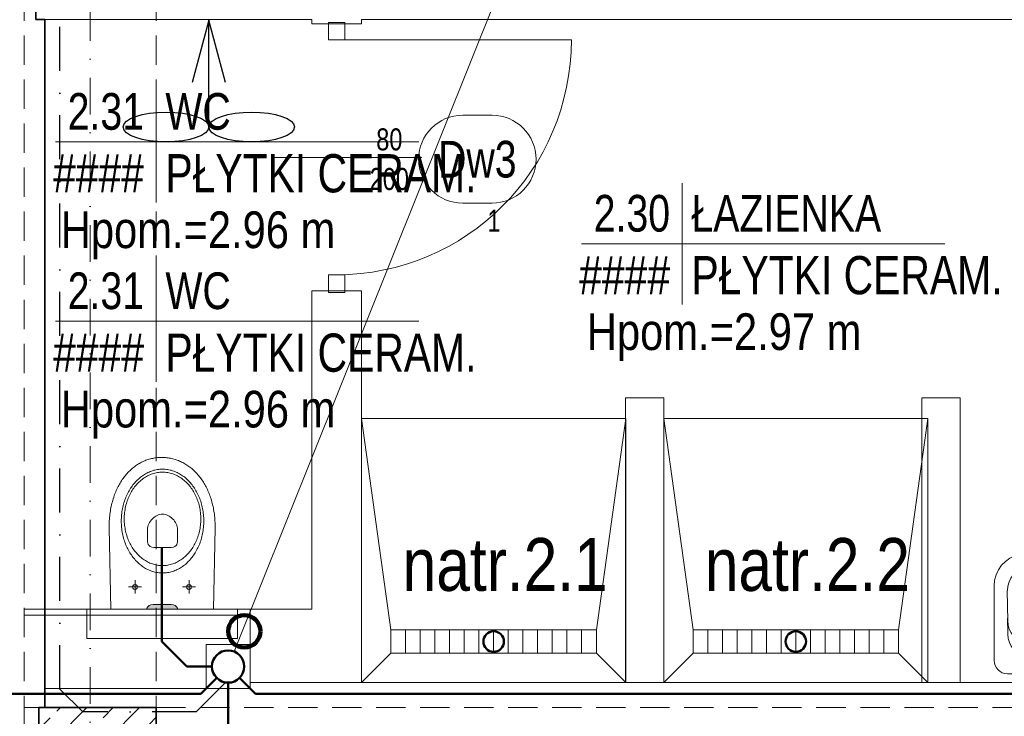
# Model space of a CAD drawing. Header units: millimetres. Extents: x -96593 to 66336, y -23969 to 7139.
# Tile 20 of 256: x -90263 to -89928, y -11419 to -11182. Entities that reach past the tile are written whole.
import ezdxf
from ezdxf.enums import TextEntityAlignment as Align

# ---------------------------------------------------------------- set-up
doc = ezdxf.new("R2010")
doc.units = ezdxf.units.MM
doc.linetypes.add('DASHDOT', pattern=[1, 0.5, -0.25, 0, -0.25])
doc.linetypes.add('DASHED', pattern=[0.75, 0.5, -0.25])
for name, color, linetype, lineweight in [('BA_drz', 7, 'Continuous', 18), ('BA_KS_ist.', 34, 'Continuous', 50), ('BA_met', 7, 'Continuous', 18), ('BA_sym', 7, 'Continuous', 18), ('BA_txc', 1, 'Continuous', 18), ('BA_txs', 2, 'Continuous', 18), ('MM_KS_OPISY', 7, 'Continuous', 9), ('mm_SKROPLINY', 3, 'DASHDOT', 30), ('mm_went_opis', 7, 'Continuous', 15), ('PG_KONSTRUKCJA', 5, 'Continuous', 35), ('PG_OSIE', 1, 'DASHDOT', 18), ('PG_PODCIĄGI', 1, 'DASHED', 18), ('PG_SZRAF', 1, 'Continuous', 18), ('PG_WIDOKOWE_CIENKIE', 1, 'Continuous', 18), ('PG_WYPOSAŻENIE', 1, 'Continuous', 18), ('PG_ŚCIANY_DZIAŁOWE', 3, 'Continuous', 18), ('PG_ŚCIANY_SŁUPY', 4, 'Continuous', 35)]:
    doc.layers.add(name, color=color, linetype=linetype, lineweight=lineweight)
doc.layers.add('BA_pom', color=6, linetype='Continuous', lineweight=18, plot=False)
doc.styles.add('BIKTS', font='bikromsw.shx', dxfattribs={"width": 0.85})
doc.styles.add('ROMANS', font='bikromsw.shx', dxfattribs={"width": 0.8})
doc.styles.get("Standard").update_dxf_attribs({"font": 'arial.ttf'})

# ---------------------------------------------------------------- blocks, each defined once
blk = doc.blocks.new('A$C243F7E6F')
at = {"layer": 'PG_SZRAF'}
h = blk.add_hatch(dxfattribs=at)
h.set_pattern_fill('ANSI33', color=256, scale=2)
h.set_pattern_definition([(45, (-6891.598, -2675.306), (-8.980256, 8.980256), []), (45, (-6882.618, -2675.306), (-8.980256, 8.980256), [6.35, -3.175])])
h.paths.add_polyline_path([(0, 0), (40, 0), (40, -40), (0, -40)])
at = {"layer": 'PG_KONSTRUKCJA'}
blk.add_lwpolyline([(0, 0), (40, 0), (40, -40), (0, -40), (0, 0)], dxfattribs=at)
blk = doc.blocks.new('dr1h901')
at = {"color": 0}
blk.add_line((-0.5, 0), (-0.5, 1), dxfattribs=at)
blk.add_line((0, 0.3622), (0, -0.2655))
blk.add_arc((-0.5, 0), 1, 0, 90, dxfattribs=at)
blk = doc.blocks.new('Brodzik')
at = {"layer": 'PG_WYPOSAŻENIE'}
for p, q in [((333.92, -1785.25), (343.92, -1857.25)), ((413.92, -1857.25), (423.92, -1785.25)), ((413.92, -1857.25), (343.92, -1857.25)), ((343.92, -1857.25), (343.92, -1865.25)), ((348.92, -1857.25), (348.92, -1865.25)), ((353.92, -1857.25), (353.92, -1865.25)), ((358.92, -1857.25), (358.92, -1865.25)), ((363.92, -1857.25), (363.92, -1865.25)), ((368.92, -1857.25), (368.92, -1865.25)), ((373.92, -1857.25), (373.92, -1865.25)), ((378.92, -1857.25), (378.92, -1865.25)), ((383.92, -1857.25), (383.92, -1865.25)), ((388.92, -1857.25), (388.92, -1865.25)), ((393.92, -1857.25), (393.92, -1865.25)), ((398.92, -1857.25), (398.92, -1865.25)), ((403.92, -1857.25), (403.92, -1865.25)), ((408.92, -1857.25), (408.92, -1865.25)), ((413.92, -1865.25), (413.92, -1857.25)), ((343.92, -1865.25), (333.92, -1875.25)), ((343.92, -1865.25), (413.92, -1865.25)), ((413.92, -1865.25), (423.92, -1875.25))]:
    blk.add_line(p, q, dxfattribs=at)
blk.add_lwpolyline([(333.92, -1785.25), (423.92, -1785.25), (423.92, -1875.25), (333.92, -1875.25)], close=True, dxfattribs=at)
blk = doc.blocks.new('A$Cf7835451')
at = {"layer": 'PG_WIDOKOWE_CIENKIE', "lineweight": 18}
for p, q in [((29.97, 50.9), (4.55, 50.9)), ((0, 4.55), (0, 46.36)), ((13.56, 46.28), (18.9, 46.36)), ((17.27, 46.25), (17.27, 46.33)), ((18.09, 46.3), (28.43, 46.46)), ((19.09, 46.31), (19.09, 46.36)), ((24.43, 46.36), (21.8, 46.36)), ((21.8, 46.36), (21.8, 46.36)), ((21.82, 46.36), (21.82, 46.36)), ((22.54, 46.36), (22.54, 46.41)), ((23.62, 46.36), (23.62, 46.38)), ((14.2, 4.47), (19.54, 4.55)), ((17.27, 4.51), (17.27, 4.6)), ((28.43, 4.55), (19.09, 4.55)), ((29.97, 0), (4.55, 0))]:
    blk.add_line(p, q, dxfattribs=at)
for centre, radius in [((14.54, 25.45), 3.18), ((14.54, 25.45), 2.27), ((2.27, 25.45), 1.36)]:
    blk.add_circle(centre, radius, dxfattribs=at)
for centre, radius, start, end in [((4.55, 46.36), 4.55, 90, 180), ((29.97, 40), 10.91, 10.2403, 90), ((13.68, 38.1), 8.18, 90.8747, 171.7206), ((18.21, 38.12), 8.18, 90.8747, 171.7206), ((28.43, 38.18), 8.18, 9.1541, 90), ((-50.54, 25.45), 92.72, 349.7597, 10.2403), ((92.84, 26.58), 88.17, 171.7206, 190.0289), ((97.37, 26.6), 88.17, 171.7206, 190.0289), ((-50.54, 25.45), 88.17, 350.8459, 9.1541), ((14.07, 12.65), 8.18, 190.0289, 270.8747), ((18.6, 12.67), 8.18, 190.0289, 264.7924), ((28.43, 12.73), 8.18, 270, 350.8459), ((29.97, 10.91), 10.91, 270, 349.7597), ((4.55, 4.55), 4.55, 180, 270)]:
    blk.add_arc(centre, radius, start, end, dxfattribs=at)
blk = doc.blocks.new('A$Cd28b784c')
at = {"lineweight": 18, "transparency": 33554559}
h = blk.add_hatch(color=256, dxfattribs=at)
h.dxf.hatch_style = 1
h.paths.add_polyline_path([(18.54, 22.22), (18.43, 23), (18.14, 23.62), (17.75, 24.08), (17.31, 24.36), (16.9, 24.47), (16.9, 13.87), (17.31, 13.97), (17.75, 14.26), (18.14, 14.72), (18.43, 15.34), (18.54, 16.11)])
at = {"lineweight": 18}
for p, q in [((16.9, 44.83), (6.9, 44.83)), ((6.9, -6.49), (6.9, 44.83)), ((16.9, -6.49), (16.9, 44.83)), ((16.9, -6.49), (6.9, -6.49))]:
    blk.add_line(p, q, dxfattribs=at)
at = {"lineweight": 13}
for p, q in [((44.61, 37.25), (16.9, 36.7)), ((45.21, 37.25), (44.61, 37.25)), ((45.82, 37.23), (45.21, 37.25)), ((46.41, 37.21), (45.82, 37.23)), ((47, 37.18), (46.41, 37.21)), ((47.58, 37.15), (47, 37.18)), ((48.16, 37.1), (47.58, 37.15)), ((48.73, 37.04), (48.16, 37.1)), ((49.3, 36.97), (48.73, 37.04)), ((49.85, 36.9), (49.3, 36.97)), ((50.4, 36.82), (49.85, 36.9)), ((50.95, 36.72), (50.4, 36.82)), ((51.49, 36.62), (50.95, 36.72)), ((52.02, 36.51), (51.49, 36.62)), ((52.54, 36.4), (52.02, 36.51)), ((53.06, 36.27), (52.54, 36.4)), ((53.57, 36.14), (53.06, 36.27)), ((54.07, 36), (53.57, 36.14)), ((54.57, 35.85), (54.07, 36)), ((55.05, 35.69), (54.57, 35.85)), ((55.53, 35.53), (55.05, 35.69)), ((56.01, 35.36), (55.53, 35.53)), ((56.47, 35.18), (56.01, 35.36)), ((56.93, 34.99), (56.47, 35.18)), ((57.38, 34.8), (56.93, 34.99)), ((57.83, 34.6), (57.38, 34.8)), ((58.26, 34.39), (57.83, 34.6)), ((58.69, 34.17), (58.26, 34.39)), ((59.11, 33.95), (58.69, 34.17)), ((59.52, 33.72), (59.11, 33.95)), ((59.92, 33.49), (59.52, 33.72)), ((24.51, 30.6), (24.51, 26.24)), ((36.19, 30.19), (36.6, 30.43)), ((36.6, 30.43), (37.03, 30.67)), ((37.03, 30.67), (37.46, 30.89)), ((37.46, 30.89), (37.89, 31.11)), ((37.89, 31.11), (38.34, 31.31)), ((38.34, 31.31), (38.79, 31.51)), ((38.79, 31.51), (39.26, 31.7)), ((39.24, 30.09), (39.68, 30.31)), ((39.26, 31.7), (39.73, 31.87)), ((39.68, 30.31), (40.12, 30.52)), ((39.73, 31.87), (40.2, 32.03)), ((40.12, 30.52), (40.58, 30.71)), ((40.2, 32.03), (40.69, 32.19)), ((40.58, 30.71), (41.04, 30.9)), ((40.69, 32.19), (41.18, 32.33)), ((41.04, 30.9), (41.51, 31.07)), ((41.18, 32.33), (41.68, 32.46)), ((41.51, 31.07), (41.99, 31.23)), ((41.68, 32.46), (42.18, 32.58)), ((41.99, 31.23), (42.48, 31.37)), ((42.18, 32.58), (42.69, 32.69)), ((42.48, 31.37), (42.97, 31.51)), ((42.69, 32.69), (43.21, 32.78)), ((42.97, 31.51), (43.48, 31.63)), ((43.21, 32.78), (43.73, 32.87)), ((43.48, 31.63), (43.98, 31.74)), ((43.73, 32.87), (44.26, 32.94)), ((43.98, 31.74), (44.5, 31.83)), ((44.26, 32.94), (44.79, 33)), ((44.5, 31.83), (45.02, 31.91)), ((44.79, 33), (45.32, 33.04)), ((45.02, 31.91), (45.54, 31.98)), ((45.32, 33.04), (45.87, 33.08)), ((45.54, 31.98), (46.07, 32.03)), ((45.87, 33.08), (46.41, 33.1)), ((46.07, 32.03), (46.61, 32.07)), ((46.41, 33.1), (46.96, 33.1)), ((46.61, 32.07), (47.15, 32.09)), ((46.96, 33.1), (47.51, 33.1)), ((47.15, 32.09), (47.7, 32.1)), ((47.51, 33.1), (48.06, 33.08)), ((47.7, 32.1), (47.7, 32.09)), ((47.7, 32.1), (48.24, 32.09)), ((48.06, 33.08), (48.6, 33.04)), ((48.24, 32.09), (48.79, 32.07)), ((48.6, 33.04), (49.13, 33)), ((48.79, 32.07), (49.32, 32.03)), ((49.13, 33), (49.67, 32.94)), ((49.32, 32.03), (49.85, 31.98)), ((49.67, 32.94), (50.19, 32.87)), ((49.85, 31.98), (50.38, 31.91)), ((50.19, 32.87), (50.71, 32.78)), ((50.38, 31.91), (50.9, 31.83)), ((50.71, 32.78), (51.23, 32.69)), ((50.9, 31.83), (51.41, 31.74)), ((51.23, 32.69), (51.74, 32.58)), ((51.41, 31.74), (51.92, 31.63)), ((51.74, 32.58), (52.24, 32.46)), ((51.92, 31.63), (52.42, 31.51)), ((52.24, 32.46), (52.74, 32.33)), ((52.42, 31.51), (52.92, 31.37)), ((52.74, 32.33), (53.23, 32.19)), ((52.92, 31.37), (53.4, 31.23)), ((53.23, 32.19), (53.72, 32.03)), ((53.4, 31.23), (53.88, 31.07)), ((53.72, 32.03), (54.19, 31.87)), ((53.88, 31.07), (54.36, 30.9)), ((54.19, 31.87), (54.66, 31.7)), ((54.36, 30.9), (54.82, 30.71)), ((54.66, 31.7), (55.13, 31.51)), ((54.82, 30.71), (55.27, 30.52)), ((55.13, 31.51), (55.58, 31.31)), ((55.27, 30.52), (55.72, 30.31)), ((55.58, 31.31), (56.03, 31.11)), ((55.72, 30.31), (56.16, 30.09)), ((56.03, 31.11), (56.47, 30.89)), ((56.47, 30.89), (56.9, 30.67)), ((56.9, 30.67), (57.32, 30.43)), ((57.32, 30.43), (57.73, 30.19)), ((60.32, 33.25), (59.92, 33.49)), ((60.71, 33), (60.32, 33.25)), ((61.09, 32.75), (60.71, 33)), ((61.46, 32.49), (61.09, 32.75)), ((61.82, 32.22), (61.46, 32.49)), ((62.17, 31.95), (61.82, 32.22)), ((62.52, 31.68), (62.17, 31.95)), ((62.85, 31.39), (62.52, 31.68)), ((63.18, 31.11), (62.85, 31.39)), ((63.5, 30.81), (63.18, 31.11)), ((63.81, 30.51), (63.5, 30.81)), ((64.11, 30.21), (63.81, 30.51)), ((64.4, 29.9), (64.11, 30.21)), ((26.77, 28.42), (22.26, 28.42)), ((23.81, 28.83), (23.69, 28.42)), ((23.69, 28.42), (23.81, 28.01)), ((24.1, 29.13), (23.81, 28.83)), ((23.81, 28.01), (24.1, 27.71)), ((24.51, 29.24), (24.1, 29.13)), ((24.1, 27.71), (24.51, 27.6)), ((24.93, 29.13), (24.51, 29.24)), ((24.51, 27.6), (24.93, 27.71)), ((25.22, 28.83), (24.93, 29.13)), ((24.93, 27.71), (25.22, 28.01)), ((25.33, 28.42), (25.22, 28.83)), ((25.22, 28.01), (25.33, 28.42)), ((32.05, 26.59), (32.33, 26.93)), ((32.33, 26.93), (32.63, 27.27)), ((32.63, 27.27), (32.93, 27.6)), ((32.93, 27.6), (33.25, 27.92)), ((33.25, 27.92), (33.58, 28.23)), ((33.58, 28.23), (33.93, 28.53)), ((33.93, 28.53), (34.28, 28.83)), ((34.28, 28.83), (34.64, 29.12)), ((34.64, 29.12), (35.01, 29.4)), ((34.8, 26.67), (35.11, 27.01)), ((35.01, 29.4), (35.4, 29.67)), ((35.11, 27.01), (35.42, 27.34)), ((35.4, 29.67), (35.79, 29.93)), ((35.42, 27.34), (35.76, 27.66)), ((35.76, 27.66), (36.1, 27.96)), ((35.79, 29.93), (36.19, 30.19)), ((36.1, 27.96), (36.45, 28.27)), ((36.45, 28.27), (36.82, 28.56)), ((36.82, 28.56), (37.2, 28.84)), ((37.2, 28.84), (37.58, 29.11)), ((37.58, 29.11), (37.98, 29.37)), ((37.98, 29.37), (38.39, 29.62)), ((38.39, 29.62), (38.81, 29.86)), ((38.81, 29.86), (39.24, 30.09)), ((56.16, 30.09), (56.59, 29.86)), ((56.59, 29.86), (57, 29.62)), ((57, 29.62), (57.41, 29.37)), ((57.41, 29.37), (57.81, 29.11)), ((57.73, 30.19), (58.13, 29.93)), ((57.81, 29.11), (58.2, 28.84)), ((58.13, 29.93), (58.52, 29.67)), ((58.2, 28.84), (58.58, 28.56)), ((58.52, 29.67), (58.91, 29.4)), ((58.58, 28.56), (58.94, 28.27)), ((58.91, 29.4), (59.28, 29.12)), ((58.94, 28.27), (59.3, 27.96)), ((59.28, 29.12), (59.64, 28.83)), ((59.3, 27.96), (59.64, 27.66)), ((59.64, 28.83), (59.99, 28.53)), ((59.64, 27.66), (59.97, 27.34)), ((59.97, 27.34), (60.29, 27.01)), ((59.99, 28.53), (60.34, 28.23)), ((60.29, 27.01), (60.6, 26.67)), ((60.34, 28.23), (60.67, 27.92)), ((60.67, 27.92), (60.99, 27.6)), ((60.99, 27.6), (61.29, 27.27)), ((61.29, 27.27), (61.59, 26.93)), ((61.59, 26.93), (61.87, 26.59)), ((64.69, 29.58), (64.4, 29.9)), ((64.96, 29.26), (64.69, 29.58)), ((65.23, 28.94), (64.96, 29.26)), ((65.48, 28.61), (65.23, 28.94)), ((65.73, 28.28), (65.48, 28.61)), ((65.96, 27.94), (65.73, 28.28)), ((66.19, 27.6), (65.96, 27.94)), ((66.41, 27.25), (66.19, 27.6)), ((66.62, 26.9), (66.41, 27.25)), ((66.82, 26.54), (66.62, 26.9)), ((17.31, 24.36), (16.9, 24.47)), ((17.75, 24.08), (17.31, 24.36)), ((18.14, 23.62), (17.75, 24.08)), ((18.43, 23), (18.14, 23.62)), ((30.07, 23.24), (30.24, 23.63)), ((30.24, 23.63), (30.42, 24.02)), ((30.42, 24.02), (30.61, 24.41)), ((30.61, 24.41), (30.82, 24.79)), ((30.82, 24.79), (31.04, 25.16)), ((31.04, 25.16), (31.27, 25.53)), ((31.27, 25.53), (31.52, 25.89)), ((31.52, 25.89), (31.78, 26.25)), ((31.78, 26.25), (32.05, 26.59)), ((32.66, 23.32), (32.84, 23.72)), ((32.84, 23.72), (33.04, 24.11)), ((33.04, 24.11), (33.25, 24.5)), ((33.25, 24.5), (33.47, 24.88)), ((33.47, 24.88), (33.71, 25.25)), ((33.71, 25.25), (33.96, 25.62)), ((33.96, 25.62), (34.23, 25.98)), ((34.23, 25.98), (34.51, 26.33)), ((34.51, 26.33), (34.8, 26.67)), ((38.28, 23.27), (38.61, 23.65)), ((38.61, 23.65), (39, 23.9)), ((39, 23.9), (39.42, 24.05)), ((39.42, 24.05), (39.83, 24.12)), ((39.83, 24.12), (40.19, 24.14)), ((40.19, 24.14), (44.04, 24.15)), ((44.04, 24.15), (44.56, 24.12)), ((44.56, 24.12), (45.07, 24.03)), ((45.07, 24.03), (45.57, 23.88)), ((45.57, 23.88), (46.05, 23.68)), ((46.05, 23.68), (46.51, 23.44)), ((60.6, 26.67), (60.89, 26.33)), ((60.89, 26.33), (61.17, 25.98)), ((61.17, 25.98), (61.44, 25.62)), ((61.44, 25.62), (61.69, 25.25)), ((61.69, 25.25), (61.93, 24.88)), ((61.87, 26.59), (62.15, 26.25)), ((61.93, 24.88), (62.15, 24.5)), ((62.15, 26.25), (62.4, 25.89)), ((62.15, 24.5), (62.36, 24.11)), ((62.36, 24.11), (62.55, 23.72)), ((62.4, 25.89), (62.65, 25.53)), ((62.55, 23.72), (62.73, 23.32)), ((62.65, 25.53), (62.88, 25.16)), ((62.88, 25.16), (63.1, 24.79)), ((63.1, 24.79), (63.31, 24.41)), ((63.31, 24.41), (63.5, 24.02)), ((63.5, 24.02), (63.68, 23.63)), ((63.68, 23.63), (63.85, 23.24)), ((67, 26.19), (66.82, 26.54)), ((67.18, 25.82), (67, 26.19)), ((67.35, 25.46), (67.18, 25.82)), ((67.51, 25.09), (67.35, 25.46)), ((67.66, 24.71), (67.51, 25.09)), ((67.8, 24.34), (67.66, 24.71)), ((67.93, 23.96), (67.8, 24.34)), ((68.04, 23.57), (67.93, 23.96)), ((68.15, 23.19), (68.04, 23.57)), ((18.54, 22.22), (18.43, 23)), ((18.54, 16.11), (18.54, 22.22)), ((29.3, 19.91), (29.34, 20.34)), ((29.34, 20.34), (29.4, 20.77)), ((29.4, 20.77), (29.47, 21.19)), ((29.47, 21.19), (29.56, 21.61)), ((29.56, 21.61), (29.67, 22.02)), ((29.67, 22.02), (29.79, 22.43)), ((29.79, 22.43), (29.92, 22.84)), ((29.92, 22.84), (30.07, 23.24)), ((31.82, 19.93), (31.86, 20.37)), ((31.86, 20.37), (31.93, 20.81)), ((31.93, 20.81), (32.01, 21.24)), ((32.01, 21.24), (32.11, 21.66)), ((32.11, 21.66), (32.22, 22.09)), ((32.22, 22.09), (32.35, 22.5)), ((32.35, 22.5), (32.5, 22.91)), ((32.5, 22.91), (32.66, 23.32)), ((37.97, 22.03), (38.05, 22.73)), ((37.97, 19.27), (37.97, 22.03)), ((38.05, 22.73), (38.28, 23.27)), ((46.51, 23.44), (46.94, 23.16)), ((46.94, 23.16), (47.35, 22.84)), ((47.35, 22.84), (47.73, 22.48)), ((47.73, 22.48), (48.08, 22.1)), ((48.08, 22.1), (48.38, 21.7)), ((48.38, 21.7), (48.65, 21.28)), ((48.65, 21.28), (48.88, 20.84)), ((48.88, 20.84), (49.06, 20.4)), ((49.06, 20.4), (49.2, 19.94)), ((62.73, 23.32), (62.9, 22.91)), ((62.9, 22.91), (63.04, 22.5)), ((63.04, 22.5), (63.18, 22.09)), ((63.18, 22.09), (63.29, 21.66)), ((63.29, 21.66), (63.39, 21.24)), ((63.39, 21.24), (63.47, 20.81)), ((63.47, 20.81), (63.53, 20.37)), ((63.53, 20.37), (63.58, 19.93)), ((63.85, 23.24), (64, 22.84)), ((64, 22.84), (64.13, 22.43)), ((64.13, 22.43), (64.25, 22.02)), ((64.25, 22.02), (64.36, 21.61)), ((64.36, 21.61), (64.45, 21.19)), ((64.45, 21.19), (64.52, 20.77)), ((64.52, 20.77), (64.58, 20.34)), ((64.58, 20.34), (64.62, 19.91)), ((68.25, 22.8), (68.15, 23.19)), ((68.33, 22.4), (68.25, 22.8)), ((68.41, 22.01), (68.33, 22.4)), ((68.48, 21.61), (68.41, 22.01)), ((68.53, 21.21), (68.48, 21.61)), ((68.57, 20.81), (68.53, 21.21)), ((68.61, 20.4), (68.57, 20.81)), ((68.63, 19.99), (68.61, 20.4)), ((29.27, 19.48), (29.3, 19.91)), ((29.27, 19.04), (29.27, 19.48)), ((29.27, 18.6), (29.27, 19.04)), ((29.3, 18.17), (29.27, 18.6)), ((29.34, 17.74), (29.3, 18.17)), ((29.4, 17.31), (29.34, 17.74)), ((29.47, 16.89), (29.4, 17.31)), ((29.56, 16.47), (29.47, 16.89)), ((31.78, 19.04), (31.79, 19.49)), ((31.79, 18.59), (31.78, 19.04)), ((31.78, 19.04), (31.78, 19.03)), ((31.79, 19.49), (31.82, 19.93)), ((31.82, 18.15), (31.79, 18.59)), ((31.86, 17.71), (31.82, 18.15)), ((31.93, 17.27), (31.86, 17.71)), ((32.01, 16.84), (31.93, 17.27)), ((32.11, 16.41), (32.01, 16.84)), ((37.97, 16.04), (37.97, 19.27)), ((48.65, 16.8), (48.38, 16.38)), ((48.88, 17.24), (48.65, 16.8)), ((49.06, 17.69), (48.88, 17.24)), ((49.2, 18.14), (49.06, 17.69)), ((49.2, 19.94), (49.28, 19.49)), ((49.28, 18.59), (49.2, 18.14)), ((49.28, 19.49), (49.31, 19.04)), ((49.31, 19.04), (49.28, 18.59)), ((63.39, 16.84), (63.29, 16.41)), ((63.47, 17.27), (63.39, 16.84)), ((63.53, 17.71), (63.47, 17.27)), ((63.58, 18.15), (63.53, 17.71)), ((63.58, 19.93), (63.6, 19.49)), ((63.6, 18.59), (63.58, 18.15)), ((63.6, 19.49), (63.61, 19.04)), ((63.61, 19.04), (63.6, 18.59)), ((63.61, 19.04), (63.61, 19.03)), ((64.45, 16.89), (64.36, 16.47)), ((64.52, 17.31), (64.45, 16.89)), ((64.58, 17.74), (64.52, 17.31)), ((64.62, 18.17), (64.58, 17.74)), ((64.62, 19.91), (64.65, 19.48)), ((64.65, 18.6), (64.62, 18.17)), ((64.65, 19.48), (64.66, 19.04)), ((64.66, 19.04), (64.65, 18.6)), ((64.66, 19.04), (64.66, 19.03)), ((68.42, 16.73), (68.48, 17.14)), ((68.48, 17.14), (68.53, 17.54)), ((68.53, 17.54), (68.58, 17.94)), ((68.58, 17.94), (68.61, 18.35)), ((68.61, 18.35), (68.63, 18.76)), ((68.64, 19.58), (68.63, 19.99)), ((68.63, 18.76), (68.64, 19.17)), ((68.64, 19.17), (68.64, 19.58)), ((17.31, 13.97), (16.9, 13.87)), ((17.75, 14.26), (17.31, 13.97)), ((18.14, 14.72), (17.75, 14.26)), ((18.43, 15.34), (18.14, 14.72)), ((18.54, 16.11), (18.43, 15.34)), ((29.67, 16.06), (29.56, 16.47)), ((29.79, 15.65), (29.67, 16.06)), ((29.92, 15.24), (29.79, 15.65)), ((30.07, 14.84), (29.92, 15.24)), ((30.24, 14.44), (30.07, 14.84)), ((30.42, 14.05), (30.24, 14.44)), ((30.61, 13.67), (30.42, 14.05)), ((30.82, 13.29), (30.61, 13.67)), ((32.22, 15.99), (32.11, 16.41)), ((32.35, 15.57), (32.22, 15.99)), ((32.5, 15.16), (32.35, 15.57)), ((32.66, 14.76), (32.5, 15.16)), ((32.84, 14.36), (32.66, 14.76)), ((33.04, 13.96), (32.84, 14.36)), ((33.25, 13.58), (33.04, 13.96)), ((33.47, 13.2), (33.25, 13.58)), ((38.05, 15.34), (37.97, 16.04)), ((37.97, 16.04), (37.97, 16.04)), ((38.28, 14.8), (38.05, 15.34)), ((38.61, 14.42), (38.28, 14.8)), ((39, 14.17), (38.61, 14.42)), ((39.41, 14.02), (39, 14.17)), ((39.82, 13.95), (39.41, 14.02)), ((40.17, 13.93), (39.82, 13.95)), ((44.01, 13.93), (40.17, 13.93)), ((44.54, 13.96), (44.01, 13.93)), ((45.05, 14.05), (44.54, 13.96)), ((45.55, 14.2), (45.05, 14.05)), ((46.04, 14.39), (45.55, 14.2)), ((46.5, 14.64), (46.04, 14.39)), ((46.93, 14.92), (46.5, 14.64)), ((47.34, 15.24), (46.93, 14.92)), ((47.72, 15.59), (47.34, 15.24)), ((48.07, 15.97), (47.72, 15.59)), ((48.38, 16.38), (48.07, 15.97)), ((62.15, 13.58), (61.93, 13.2)), ((62.36, 13.96), (62.15, 13.58)), ((62.55, 14.36), (62.36, 13.96)), ((62.73, 14.76), (62.55, 14.36)), ((62.9, 15.16), (62.73, 14.76)), ((63.04, 15.57), (62.9, 15.16)), ((63.18, 15.99), (63.04, 15.57)), ((63.31, 13.67), (63.1, 13.29)), ((63.29, 16.41), (63.18, 15.99)), ((63.5, 14.05), (63.31, 13.67)), ((63.68, 14.44), (63.5, 14.05)), ((63.85, 14.84), (63.68, 14.44)), ((64, 15.24), (63.85, 14.84)), ((64.13, 15.65), (64, 15.24)), ((64.25, 16.06), (64.13, 15.65)), ((64.36, 16.47), (64.25, 16.06)), ((67.39, 13.26), (67.55, 13.63)), ((67.55, 13.63), (67.69, 14.01)), ((67.69, 14.01), (67.82, 14.39)), ((67.82, 14.39), (67.95, 14.77)), ((67.95, 14.77), (68.06, 15.16)), ((68.06, 15.16), (68.17, 15.55)), ((68.17, 15.55), (68.26, 15.94)), ((68.26, 15.94), (68.34, 16.34)), ((68.34, 16.34), (68.42, 16.73)), ((23.81, 10.42), (23.69, 10.01)), ((24.1, 10.72), (23.81, 10.42)), ((24.51, 10.83), (24.1, 10.72)), ((24.51, 12.19), (24.51, 7.83)), ((24.93, 10.72), (24.51, 10.83)), ((25.22, 10.42), (24.93, 10.72)), ((25.33, 10.01), (25.22, 10.42)), ((31.04, 12.92), (30.82, 13.29)), ((31.27, 12.55), (31.04, 12.92)), ((31.52, 12.19), (31.27, 12.55)), ((31.78, 11.83), (31.52, 12.19)), ((32.05, 11.48), (31.78, 11.83)), ((32.33, 11.14), (32.05, 11.48)), ((32.63, 10.81), (32.33, 11.14)), ((32.93, 10.48), (32.63, 10.81)), ((33.25, 10.16), (32.93, 10.48)), ((33.58, 9.85), (33.25, 10.16)), ((33.71, 12.82), (33.47, 13.2)), ((33.96, 12.46), (33.71, 12.82)), ((34.23, 12.1), (33.96, 12.46)), ((34.51, 11.75), (34.23, 12.1)), ((34.8, 11.4), (34.51, 11.75)), ((35.11, 11.07), (34.8, 11.4)), ((35.42, 10.74), (35.11, 11.07)), ((35.76, 10.42), (35.42, 10.74)), ((36.1, 10.11), (35.76, 10.42)), ((36.45, 9.81), (36.1, 10.11)), ((59.3, 10.11), (58.94, 9.81)), ((59.64, 10.42), (59.3, 10.11)), ((59.97, 10.74), (59.64, 10.42)), ((60.29, 11.07), (59.97, 10.74)), ((60.6, 11.4), (60.29, 11.07)), ((60.67, 10.16), (60.34, 9.85)), ((60.89, 11.75), (60.6, 11.4)), ((60.99, 10.48), (60.67, 10.16)), ((61.17, 12.1), (60.89, 11.75)), ((61.29, 10.81), (60.99, 10.48)), ((61.44, 12.46), (61.17, 12.1)), ((61.59, 11.14), (61.29, 10.81)), ((61.69, 12.82), (61.44, 12.46)), ((61.87, 11.48), (61.59, 11.14)), ((61.93, 13.2), (61.69, 12.82)), ((62.15, 11.83), (61.87, 11.48)), ((62.4, 12.19), (62.15, 11.83)), ((62.65, 12.55), (62.4, 12.19)), ((62.88, 12.92), (62.65, 12.55)), ((63.1, 13.29), (62.88, 12.92)), ((65.59, 10.07), (65.82, 10.4)), ((65.82, 10.4), (66.05, 10.75)), ((66.05, 10.75), (66.27, 11.09)), ((66.27, 11.09), (66.48, 11.44)), ((66.48, 11.44), (66.68, 11.8)), ((66.68, 11.8), (66.88, 12.16)), ((66.88, 12.16), (67.06, 12.52)), ((67.06, 12.52), (67.23, 12.89)), ((67.23, 12.89), (67.39, 13.26)), ((26.77, 10.01), (22.26, 10.01)), ((23.69, 10.01), (23.81, 9.6)), ((23.81, 9.6), (24.1, 9.3)), ((24.1, 9.3), (24.51, 9.19)), ((24.51, 9.19), (24.93, 9.3)), ((24.93, 9.3), (25.22, 9.6)), ((25.22, 9.6), (25.33, 10.01)), ((33.93, 9.54), (33.58, 9.85)), ((34.28, 9.25), (33.93, 9.54)), ((34.64, 8.96), (34.28, 9.25)), ((35.01, 8.68), (34.64, 8.96)), ((35.4, 8.41), (35.01, 8.68)), ((35.79, 8.14), (35.4, 8.41)), ((36.19, 7.89), (35.79, 8.14)), ((36.6, 7.65), (36.19, 7.89)), ((36.82, 9.52), (36.45, 9.81)), ((37.03, 7.41), (36.6, 7.65)), ((37.2, 9.24), (36.82, 9.52)), ((37.46, 7.19), (37.03, 7.41)), ((37.58, 8.97), (37.2, 9.24)), ((37.89, 6.97), (37.46, 7.19)), ((37.98, 8.71), (37.58, 8.97)), ((38.34, 6.76), (37.89, 6.97)), ((38.39, 8.46), (37.98, 8.71)), ((38.79, 6.57), (38.34, 6.76)), ((38.81, 8.21), (38.39, 8.46)), ((39.24, 7.99), (38.81, 8.21)), ((39.68, 7.77), (39.24, 7.99)), ((40.12, 7.56), (39.68, 7.77)), ((40.58, 7.36), (40.12, 7.56)), ((41.04, 7.18), (40.58, 7.36)), ((41.51, 7.01), (41.04, 7.18)), ((41.99, 6.85), (41.51, 7.01)), ((42.48, 6.7), (41.99, 6.85)), ((53.4, 6.85), (52.92, 6.7)), ((53.88, 7.01), (53.4, 6.85)), ((54.36, 7.18), (53.88, 7.01)), ((54.82, 7.36), (54.36, 7.18)), ((55.27, 7.56), (54.82, 7.36)), ((55.58, 6.76), (55.13, 6.57)), ((55.72, 7.77), (55.27, 7.56)), ((56.03, 6.97), (55.58, 6.76)), ((56.16, 7.99), (55.72, 7.77)), ((56.47, 7.19), (56.03, 6.97)), ((56.59, 8.21), (56.16, 7.99)), ((56.9, 7.41), (56.47, 7.19)), ((57, 8.46), (56.59, 8.21)), ((57.32, 7.65), (56.9, 7.41)), ((57.41, 8.71), (57, 8.46)), ((57.73, 7.89), (57.32, 7.65)), ((57.81, 8.97), (57.41, 8.71)), ((58.13, 8.14), (57.73, 7.89)), ((58.2, 9.24), (57.81, 8.97)), ((58.52, 8.41), (58.13, 8.14)), ((58.58, 9.52), (58.2, 9.24)), ((58.91, 8.68), (58.52, 8.41)), ((58.94, 9.81), (58.58, 9.52)), ((59.28, 8.96), (58.91, 8.68)), ((59.64, 9.25), (59.28, 8.96)), ((59.99, 9.54), (59.64, 9.25)), ((60.34, 9.85), (59.99, 9.54)), ((62.38, 6.67), (62.71, 6.95)), ((62.71, 6.95), (63.04, 7.24)), ((63.04, 7.24), (63.36, 7.53)), ((63.36, 7.53), (63.67, 7.83)), ((63.67, 7.83), (63.97, 8.14)), ((63.97, 8.14), (64.26, 8.45)), ((64.26, 8.45), (64.54, 8.76)), ((64.54, 8.76), (64.82, 9.08)), ((64.82, 9.08), (65.08, 9.4)), ((65.08, 9.4), (65.34, 9.73)), ((65.34, 9.73), (65.59, 10.07)), ((39.26, 6.38), (38.79, 6.57)), ((39.73, 6.21), (39.26, 6.38)), ((40.2, 6.04), (39.73, 6.21)), ((40.69, 5.89), (40.2, 6.04)), ((41.18, 5.75), (40.69, 5.89)), ((41.68, 5.62), (41.18, 5.75)), ((42.18, 5.5), (41.68, 5.62)), ((42.69, 5.39), (42.18, 5.5)), ((42.97, 6.57), (42.48, 6.7)), ((43.21, 5.29), (42.69, 5.39)), ((43.48, 6.45), (42.97, 6.57)), ((43.73, 5.21), (43.21, 5.29)), ((43.98, 6.34), (43.48, 6.45)), ((44.26, 5.14), (43.73, 5.21)), ((44.5, 6.25), (43.98, 6.34)), ((44.79, 5.08), (44.26, 5.14)), ((45.02, 6.17), (44.5, 6.25)), ((45.32, 5.03), (44.79, 5.08)), ((45.54, 6.1), (45.02, 6.17)), ((45.87, 5), (45.32, 5.03)), ((46.07, 6.05), (45.54, 6.1)), ((46.41, 4.98), (45.87, 5)), ((46.61, 6.01), (46.07, 6.05)), ((46.96, 4.98), (46.41, 4.98)), ((47.15, 5.99), (46.61, 6.01)), ((47.51, 4.98), (46.96, 4.98)), ((46.96, 4.98), (46.96, 4.97)), ((47.7, 5.98), (47.15, 5.99)), ((48.06, 5), (47.51, 4.98)), ((48.24, 5.99), (47.7, 5.98)), ((47.7, 5.98), (47.7, 5.97)), ((48.6, 5.03), (48.06, 5)), ((48.79, 6.01), (48.24, 5.99)), ((49.13, 5.08), (48.6, 5.03)), ((49.32, 6.05), (48.79, 6.01)), ((49.67, 5.14), (49.13, 5.08)), ((49.85, 6.1), (49.32, 6.05)), ((50.19, 5.21), (49.67, 5.14)), ((50.38, 6.17), (49.85, 6.1)), ((50.71, 5.29), (50.19, 5.21)), ((50.9, 6.25), (50.38, 6.17)), ((51.23, 5.39), (50.71, 5.29)), ((51.41, 6.34), (50.9, 6.25)), ((51.74, 5.5), (51.23, 5.39)), ((51.92, 6.45), (51.41, 6.34)), ((52.24, 5.62), (51.74, 5.5)), ((52.42, 6.57), (51.92, 6.45)), ((52.74, 5.75), (52.24, 5.62)), ((52.92, 6.7), (52.42, 6.57)), ((53.23, 5.89), (52.74, 5.75)), ((53.72, 6.04), (53.23, 5.89)), ((54.19, 6.21), (53.72, 6.04)), ((54.66, 6.38), (54.19, 6.21)), ((55.13, 6.57), (54.66, 6.38)), ((56.84, 3.35), (57.28, 3.55)), ((57.28, 3.55), (57.72, 3.75)), ((57.72, 3.75), (58.15, 3.95)), ((58.15, 3.95), (58.58, 4.17)), ((58.58, 4.17), (58.99, 4.39)), ((58.99, 4.39), (59.4, 4.62)), ((59.4, 4.62), (59.8, 4.85)), ((59.8, 4.85), (60.2, 5.09)), ((60.2, 5.09), (60.58, 5.34)), ((60.58, 5.34), (60.96, 5.59)), ((60.96, 5.59), (61.32, 5.85)), ((61.32, 5.85), (61.68, 6.12)), ((61.68, 6.12), (62.04, 6.39)), ((62.04, 6.39), (62.38, 6.67)), ((16.89, 1.65), (44.61, 1.1)), ((44.61, 1.1), (45.21, 1.1)), ((45.21, 1.1), (45.81, 1.11)), ((45.81, 1.11), (46.4, 1.13)), ((46.4, 1.13), (46.99, 1.16)), ((46.99, 1.16), (47.56, 1.2)), ((47.56, 1.2), (48.14, 1.25)), ((48.14, 1.25), (48.7, 1.3)), ((48.7, 1.3), (49.26, 1.37)), ((49.26, 1.37), (49.82, 1.44)), ((49.82, 1.44), (50.36, 1.53)), ((50.36, 1.53), (50.9, 1.62)), ((50.9, 1.62), (51.44, 1.72)), ((51.44, 1.72), (51.96, 1.83)), ((51.96, 1.83), (52.48, 1.95)), ((52.48, 1.95), (52.99, 2.07)), ((52.99, 2.07), (53.5, 2.2)), ((53.5, 2.2), (54, 2.35)), ((54, 2.35), (54.49, 2.49)), ((54.49, 2.49), (54.97, 2.65)), ((54.97, 2.65), (55.45, 2.81)), ((55.45, 2.81), (55.92, 2.99)), ((55.92, 2.99), (56.38, 3.17)), ((56.38, 3.17), (56.84, 3.35))]:
    blk.add_line(p, q, dxfattribs=at)
blk = doc.blocks.new('jamb')
blk.add_lwpolyline([(-0.5, -0.5), (-0.5, 0.5), (0.5, 0.5), (0.5, -0.5)], close=True)
blk = doc.blocks.new('bikmet')
blk.add_line((0, 1.65), (0, -1.65))
at = {"style": 'ROMANS', "width": 0.8}
blk.add_attdef('NRPOM', text='', height=1, dxfattribs=at).set_placement((-0.333, 0.333), align=Align.RIGHT)
blk.add_attdef('NWAPOM', (0.25, 0.333), '', height=1, dxfattribs=at)
blk.add_attdef('PODLOGA', text='', height=1.042, dxfattribs=at).set_placement((0.25, -0.333), align=Align.TOP_LEFT)
blk = doc.blocks.new('symdrz')
blk.add_lwpolyline([(-10, -30, -1), (-10, 30), (10, 30, -1), (10, -30)], format="xyb", close=True)
at = {"style": 'BIKTS', "width": 0.8}
blk.add_attdef('SZERDRZ', text='', height=25, dxfattribs=at).set_placement((77.15, 8.8), align=Align.CENTER)
blk.add_attdef('SYMDRZ', text='', height=25, dxfattribs=at).set_placement((0, 0), align=Align.MIDDLE)
blk.add_attdef('WYSDRZ', text='', height=25, dxfattribs=at).set_placement((77.15, -9.49), align=Align.TOP_CENTER)
blk = doc.blocks.new('A$C6458b610')
at = {"layer": 'mm_went_opis', "color": 40, "lineweight": 30, "true_color": 0xf8d731}
for points in [[(34.89, 20.29), (29.19, 41.54), (23.49, 20.29)], [(29.19, 5.09), (29.19, 41.54)]]:
    blk.add_lwpolyline(points, dxfattribs=at)
for centre in [(14.59, 5.09), (43.78, 5.09)]:
    blk.add_ellipse(centre, major_axis=(-14.59, 0), ratio=0.348878, dxfattribs=at)
blk = doc.blocks.new('A$C5DA075D8')
at = {"layer": 'BA_met', "color": 252}
for points in [[(1114.8, 970.78), (1238.6, 970.78)], [(935.49, 944.38), (1059.29, 944.38)]]:
    blk.add_lwpolyline(points, dxfattribs=at)
at = {"layer": 'PG_OSIE', "color": 252, "ltscale": 25}
blk.add_lwpolyline([(947.34, 2784.36), (947.34, 0)], dxfattribs=at)
at = {"layer": 'PG_PODCIĄGI', "color": 252, "ltscale": 20}
for points in [[(924.84, 2631.76), (924.84, 157.76)], [(969.84, 2631.76), (969.84, 157.76)], [(924.84, 812.76), (2778.84, 812.76)]]:
    blk.add_lwpolyline(points, dxfattribs=at)
at = {"layer": 'PG_WYPOSAŻENIE', "color": 252, "lineweight": 18}
for points in [[(1001.84, 846.26), (924.84, 846.26)], [(1001.84, 844.26), (924.84, 844.26)]]:
    blk.add_lwpolyline(points, dxfattribs=at)
at = {"layer": 'PG_ŚCIANY_DZIAŁOWE', "color": 252}
for points in [[(928.84, 1060.76), (1421.34, 1060.76), (1421.34, 1048.76), (1393.84, 1048.76), (1393.84, 1040.76), (1379.84, 1040.76), (1379.84, 1047.26), (1039.84, 1047.26), (1039.84, 1045.76), (1022.84, 1045.76), (1022.84, 1047.26), (928.84, 1047.26), (928.84, 1060.76)], [(1001.84, 821.26), (1001.84, 846.26), (1022.84, 846.26), (1022.84, 954.76), (1039.84, 954.76), (1039.84, 821.26), (1001.84, 821.26)], [(931.84, 819.26), (1001.84, 819.26), (1001.84, 821.26), (1379.84, 821.26), (1379.84, 812.76), (1380.84, 812.76), (1380.84, 798.26), (1345.84, 798.26), (1277.84, 798.26), (1277.84, 760.26), (1263.84, 760.26), (1263.84, 770.76), (1209.84, 770.76), (1209.84, 797.76), (995.34, 797.76), (969.84, 797.76), (969.84, 812.76), (931.84, 812.76), (931.84, 819.26)]]:
    blk.add_lwpolyline(points, dxfattribs=at)
for points in [[(1129.84, 918.26), (1142.84, 918.26), (1142.84, 821.26), (1129.84, 821.26)], [(1230.84, 918.26), (1243.84, 918.26), (1243.84, 821.26), (1230.84, 821.26)]]:
    blk.add_lwpolyline(points, close=True, dxfattribs=at)
at = {"layer": 'PG_ŚCIANY_SŁUPY', "color": 252}
blk.add_lwpolyline([(881.84, 826.26), (881.84, 1073.26), (928.84, 1073.26), (928.84, 1047.26), (931.84, 1047.26), (931.84, 812.76), (969.84, 812.76), (969.84, 772.76), (933.34, 772.76), (933.34, 202.76)], dxfattribs=at)
at = {"color": 252}
blk.add_blockref('A$C6458b610', (958.59, 1005.51), dxfattribs=at)
at = {"layer": 'BA_drz', "color": 252, "xscale": -5.5, "yscale": 5.999999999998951, "zscale": 5.5}
for p in [(1031.34, 1043.26), (1031.34, 957.26)]:
    blk.add_blockref('jamb', p, dxfattribs=at)
at = {"layer": 'BA_drz', "color": 252, "xscale": 79.99999999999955, "yscale": 79.99999999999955, "zscale": -79.99999999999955, "rotation": 270}
blk.add_blockref('dr1h901', (1031.34, 1000.26), dxfattribs=at)
at = {"layer": 'BA_met', "color": 252}
ref = blk.add_blockref('bikmet', (1149.15, 970.78), dxfattribs=dict(at, xscale=12.5, yscale=12.5, zscale=12.5))
ref.add_attrib('NRPOM', ' 2.30', dxfattribs={"layer": '0', "height": 12.5, "style": 'ROMANS', "width": 0.8}).set_placement((1144.99, 974.95), align=Align.RIGHT)
ref.add_attrib('NWAPOM', 'ŁAZIENKA', (1152.28, 974.95), dxfattribs={"layer": '0', "height": 12.5, "style": 'ROMANS', "width": 0.8})
ref.add_attrib('RAREA', '####', dxfattribs={"layer": '0', "height": 13.021, "style": 'ROMANS', "width": 0.8}).set_placement((1144.99, 966.62), align=Align.TOP_RIGHT)
ref.add_attrib('PODLOGA', 'PŁYTKI CERAM.', dxfattribs={"layer": '0', "height": 13.0208, "style": 'ROMANS', "width": 0.8}).set_placement((1152.28, 966.62), align=Align.TOP_LEFT)
ref = blk.add_blockref('bikmet', (969.84, 944.38), dxfattribs=dict(at, xscale=12.5, yscale=12.5, zscale=12.5))
ref.add_attrib('NRPOM', ' 2.31', dxfattribs={"layer": '0', "height": 12.5, "style": 'ROMANS', "width": 0.8}).set_placement((965.68, 948.55), align=Align.RIGHT)
ref.add_attrib('NWAPOM', 'WC', (972.97, 948.55), dxfattribs={"layer": '0', "height": 12.5, "style": 'ROMANS', "width": 0.8})
ref.add_attrib('RAREA', '####', dxfattribs={"layer": '0', "height": 13.021, "style": 'ROMANS', "width": 0.8}).set_placement((965.68, 940.22), align=Align.TOP_RIGHT)
ref.add_attrib('PODLOGA', 'PŁYTKI CERAM.', dxfattribs={"layer": '0', "height": 13.0208, "style": 'ROMANS', "width": 0.8}).set_placement((972.97, 940.22), align=Align.TOP_LEFT)
at = {"layer": 'BA_sym', "color": 252}
ref = blk.add_blockref('symdrz', (1079.29, 999.63), dxfattribs=dict(at, xscale=0.5000000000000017, yscale=0.5000000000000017, zscale=0.5000000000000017, rotation=4.729105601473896e-06))
ref.add_attrib('Symdrz', 'Dw3', dxfattribs={"height": 12.5, "rotation": 0, "style": 'BIKTS', "width": 0.8}).set_placement((1079.29, 999.63), align=Align.MIDDLE_CENTER)
ref.add_attrib('Szerdrz', '80', dxfattribs={"layer": 'BA_txc', "height": 7.5, "rotation": 0, "style": 'BIKTS', "width": 0.8}).set_placement((1049.29, 1006.38), align=Align.MIDDLE_CENTER)
ref.add_attrib('Wysdrz', '200', dxfattribs={"layer": 'BA_txc', "height": 7.5, "rotation": 0, "style": 'BIKTS', "width": 0.8}).set_placement((1049.29, 992.88), align=Align.MIDDLE_CENTER)
ref.add_attrib('Sztuk', '1', (1082.72, 974.88), dxfattribs={"layer": 'BA_pom', "height": 7.5, "rotation": 0, "style": 'BIKTS', "width": 0.8})
at = {"layer": 'PG_KONSTRUKCJA', "color": 252}
blk.add_blockref('A$C243F7E6F', (929.84, 812.76), dxfattribs=at)
at = {"layer": 'PG_WIDOKOWE_CIENKIE', "color": 252, "lineweight": 30}
for p in [(705.93, 2696.51), (808.93, 2696.51)]:
    blk.add_blockref('Brodzik', p, dxfattribs=at)
for name, p, rotation in [('A$Cd28b784c', (991.02, 829.36), 89.99999999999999), ('A$Cf7835451', (1306.36, 824.28), 90.00000000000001)]:
    blk.add_blockref(name, p, dxfattribs=dict(at, rotation=rotation))
at = {"layer": 'BA_txs', "color": 252, "style": 'BIKTS', "width": 0.85}
for s, p in [('Hpom.=2.97 m', (1116.61, 934.61)), ('Hpom.=2.96 m', (937.3, 908.21))]:
    blk.add_text(s, height=12.5, dxfattribs=at).set_placement(p)
blk = doc.blocks.new('A$C6e2b8caa')
at = {"layer": 'BA_KS_ist.', "color": 51, "linetype": 'Continuous', "lineweight": 140, "ltscale": 25, "true_color": 0xf7f281}
blk.add_circle((52.5, -1154), 5.5, dxfattribs=at)

msp = doc.modelspace()

# ---------------------------------------------------------------- linework, layer by layer
at = {"layer": 'BA_KS_ist.', "color": 30, "linetype": 'Continuous', "ltscale": 25}
for p, q in [((-90215.04, -11361.75), (-90215.04, -11393.77)), ((-90206.49, -11402.32), (-90215.04, -11393.77)), ((-90197.95, -11402.32), (-90206.49, -11402.32)), ((-90196.34, -11406.21), (-90201.75, -11411.62)), ((-90188.56, -11406.21), (-90183.15, -11411.62)), ((-90201.75, -11411.62), (-90363.86, -11411.62)), ((-90183.15, -11411.62), (-89867.43, -11411.62))]:
    msp.add_line(p, q, dxfattribs=at)
at = {"layer": 'BA_KS_ist.', "linetype": 'DASHED', "ltscale": 50}
msp.add_line((-90192.45, -11407.82), (-90192.45, -11446.82), dxfattribs=at)
at = {"layer": 'BA_KS_ist.', "linetype": 'Continuous', "lineweight": 15, "ltscale": 25}
msp.add_lwpolyline([(-90199.95, -11394.82), (-90184.95, -11394.82), (-90184.95, -11409.82), (-90199.95, -11409.82)], close=True, dxfattribs=at)
at = {"layer": 'BA_KS_ist.', "linetype": 'Continuous', "ltscale": 25}
for centre, radius in [((-90101.95, -11393.82), 3.5), ((-89998.95, -11393.82), 3.5), ((-90192.45, -11402.32), 5.5)]:
    msp.add_circle(centre, radius, dxfattribs=at)
at = {"layer": 'BA_met', "color": 252}
for points in [[(-90251.3, -11223.58), (-90127.5, -11223.58)], [(-90071.99, -11258.3), (-89948.19, -11258.3)]]:
    msp.add_lwpolyline(points, dxfattribs=at)
at = {"layer": 'MM_KS_OPISY'}
msp.add_line((-90072.43, -11103.24), (-90190.4, -11397.22), dxfattribs=at)
at = {"layer": 'mm_SKROPLINY', "ltscale": 30}
for p, q in [((-90249.78, -11410), (-90249.78, -11148.65)), ((-90193.3, -11407.75), (-90203.3, -11417.75)), ((-90242.02, -11417.75), (-90249.78, -11410)), ((-90203.3, -11417.75), (-90242.02, -11417.75))]:
    msp.add_line(p, q, dxfattribs=at)

# ---------------------------------------------------------------- block references
at = {"layer": 'BA_drz', "color": 252, "xscale": -5.5, "yscale": 5.999999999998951, "zscale": 5.5}
for p in [(-90155.45, -11185.82), (-90155.45, -11271.82)]:
    msp.add_blockref('jamb', p, dxfattribs=at)
at = {"layer": 'BA_drz', "color": 252, "xscale": 79.99999999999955, "yscale": 79.99999999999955, "zscale": -79.99999999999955, "rotation": 270}
msp.add_blockref('dr1h901', (-90155.45, -11228.82), dxfattribs=at)
at = {"layer": 'BA_met', "color": 252}
ref = msp.add_blockref('bikmet', (-90216.95, -11223.58), dxfattribs=dict(at, xscale=12.5, yscale=12.5, zscale=12.5))
ref.add_attrib('NRPOM', ' 2.31', dxfattribs={"layer": '0', "height": 12.5, "style": 'ROMANS', "width": 0.8}).set_placement((-90221.12, -11219.41), align=Align.RIGHT)
ref.add_attrib('NWAPOM', 'WC', (-90213.83, -11219.41), dxfattribs={"layer": '0', "height": 12.5, "style": 'ROMANS', "width": 0.8})
ref.add_attrib('RAREA', '####', dxfattribs={"layer": '0', "height": 13.021, "style": 'ROMANS', "width": 0.8}).set_placement((-90221.12, -11227.74), align=Align.TOP_RIGHT)
ref.add_attrib('PODLOGA', 'PŁYTKI CERAM.', dxfattribs={"layer": '0', "height": 13.0208, "style": 'ROMANS', "width": 0.8}).set_placement((-90213.83, -11227.74), align=Align.TOP_LEFT)
ref = msp.add_blockref('bikmet', (-90037.64, -11258.3), dxfattribs=dict(at, xscale=12.5, yscale=12.5, zscale=12.5))
ref.add_attrib('NRPOM', ' 2.30', dxfattribs={"layer": '0', "height": 12.5, "style": 'ROMANS', "width": 0.8}).set_placement((-90041.81, -11254.13), align=Align.RIGHT)
ref.add_attrib('NWAPOM', 'ŁAZIENKA', (-90034.52, -11254.13), dxfattribs={"layer": '0', "height": 12.5, "style": 'ROMANS', "width": 0.8})
ref.add_attrib('RAREA', '####', dxfattribs={"layer": '0', "height": 13.021, "style": 'ROMANS', "width": 0.8}).set_placement((-90041.81, -11262.46), align=Align.TOP_RIGHT)
ref.add_attrib('PODLOGA', 'PŁYTKI CERAM.', dxfattribs={"layer": '0', "height": 13.0208, "style": 'ROMANS', "width": 0.8}).set_placement((-90034.52, -11262.46), align=Align.TOP_LEFT)
at = {"layer": 'mm_went_opis', "color": 2, "lineweight": 60}
msp.add_blockref('A$C5DA075D8', (-91186.79, -12229.08), dxfattribs=at)
at = {"layer": 'mm_went_opis', "lineweight": 60}
msp.add_blockref('A$C6e2b8caa', (-90239.45, -10236.32), dxfattribs=at)

# ---------------------------------------------------------------- texts
at = {"layer": 'BA_txs', "color": 252, "style": 'BIKTS', "width": 0.85}
for s, p in [('Hpom.=2.96 m', (-90249.5, -11259.75)), ('Hpom.=2.97 m', (-90070.19, -11294.47))]:
    msp.add_text(s, height=12.5, dxfattribs=at).set_placement(p)
at = {"layer": 'MM_KS_OPISY', "char_height": 18, "attachment_point": 1}
for s, insert in [('{\\fArial Narrow|b0|i0|c238|p34;natr.2.1}', (-90132.97, -11358.55)), ('{\\fArial Narrow|b0|i0|c238|p34;natr.2.2}', (-90029.97, -11358.55))]:
    msp.add_mtext_dynamic_manual_height_columns(s, width=200.9859, gutter_width=1, heights=[0], dxfattribs=dict(at, insert=insert))

doc.saveas('drawing.dxf')
